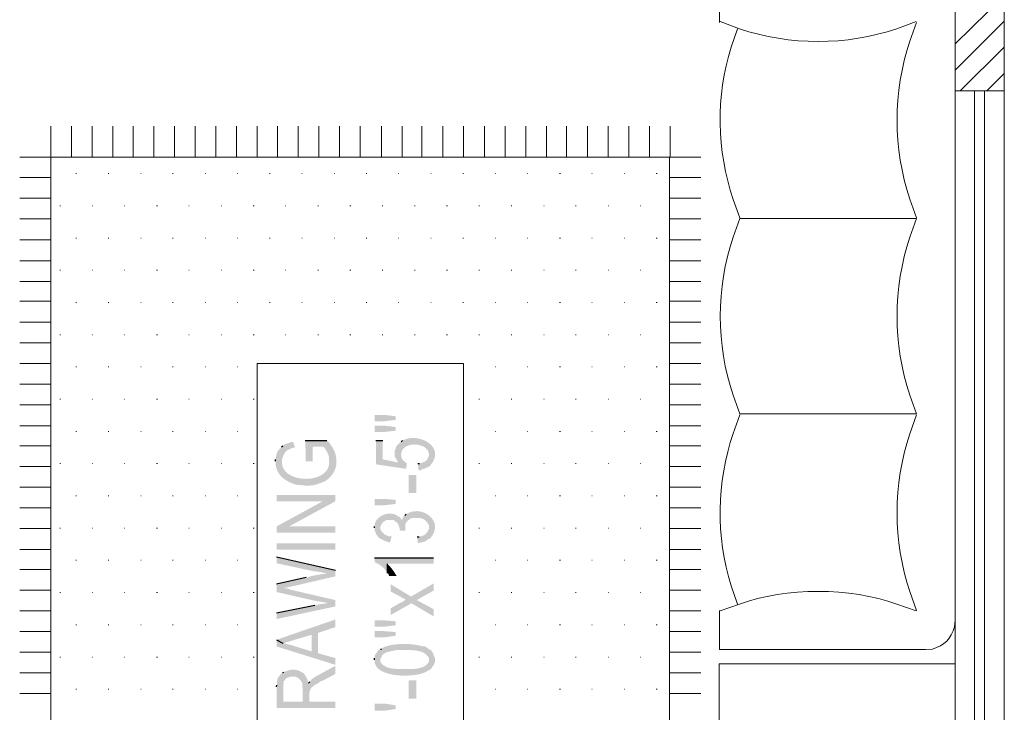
# Model space of a CAD drawing. Header units: millimetres. Extents: x 5 to 204, y 5 to 291.
# Tile 28 of 52: x 142 to 179, y 139 to 164. Entities that reach past the tile are written whole.
import ezdxf

# ---------------------------------------------------------------- set-up
doc = ezdxf.new("R2010")
doc.units = ezdxf.units.MM
doc.header["$MEASUREMENT"] = 0
doc.layers.get('0').update_dxf_attribs({"linetype": 'CONTINUOUS'})

msp = doc.modelspace()

# ---------------------------------------------------------------- hatches: boundary and pattern name
at = {"true_color": 0x000006}
for points in [[(155.536, 149.811), (155.536, 149.579), (155.9, 149.579), (156.313, 149.629), (156.313, 149.761), (155.9, 149.811)], [(155.536, 149.414), (155.536, 149.182), (155.9, 149.182), (156.313, 149.231), (156.313, 149.364), (155.9, 149.414)], [(152.988, 148.867), (153.004, 148.106), (153.252, 148.106), (153.252, 148.636), (153.666, 148.636), (153.666, 148.636), (153.678, 148.619), (153.691, 148.602), (153.703, 148.585), (153.715, 148.567), (153.727, 148.549), (153.739, 148.531), (153.75, 148.512), (153.762, 148.494), (153.772, 148.475), (153.783, 148.456), (153.793, 148.436), (153.802, 148.417), (153.811, 148.397), (153.82, 148.377), (153.828, 148.357), (153.835, 148.337), (153.842, 148.316), (153.847, 148.296), (153.852, 148.276), (153.857, 148.255), (153.86, 148.235), (153.862, 148.214), (153.864, 148.193), (153.864, 148.173), (153.864, 148.173), (153.864, 148.123), (153.898, 148.752), (153.782, 148.867)], [(155.585, 148.867), (155.585, 147.991), (156.694, 147.825), (156.727, 148.024), (156.694, 148.04), (156.694, 148.04), (156.68, 148.054), (156.666, 148.067), (156.653, 148.079), (156.641, 148.09), (156.63, 148.1), (156.619, 148.11), (156.609, 148.119), (156.599, 148.128), (156.59, 148.137), (156.581, 148.146), (156.573, 148.155), (156.566, 148.164), (156.559, 148.174), (156.552, 148.184), (156.546, 148.194), (156.541, 148.206), (156.536, 148.218), (156.531, 148.231), (156.527, 148.245), (156.523, 148.261), (156.52, 148.278), (156.517, 148.296), (156.514, 148.316), (156.512, 148.338), (156.512, 148.338), (156.512, 148.818), (156.479, 148.801), (156.429, 148.752), (156.413, 148.057), (155.833, 148.173), (155.833, 148.867)], [(156.512, 148.818), (156.512, 148.338), (156.512, 148.355), (156.512, 148.355), (156.517, 148.414), (156.531, 148.468), (156.555, 148.517), (156.586, 148.56), (156.623, 148.598), (156.668, 148.631), (156.717, 148.659), (156.77, 148.682), (156.828, 148.699), (156.888, 148.711), (156.95, 148.719), (157.012, 148.721), (157.075, 148.718), (157.138, 148.709), (157.199, 148.696), (157.257, 148.678), (157.312, 148.655), (157.364, 148.627), (157.41, 148.594), (157.45, 148.556), (157.484, 148.513), (157.511, 148.465), (157.529, 148.412), (157.538, 148.355), (157.538, 148.355), (157.554, 147.924), (157.604, 147.957), (157.604, 147.974), (157.604, 147.974), (157.664, 148.056), (157.71, 148.136), (157.741, 148.215), (157.759, 148.291), (157.764, 148.364), (157.758, 148.435), (157.741, 148.502), (157.714, 148.567), (157.677, 148.627), (157.632, 148.683), (157.58, 148.735), (157.521, 148.783), (157.456, 148.825), (157.387, 148.862), (157.312, 148.894), (157.235, 148.92), (157.155, 148.94), (157.073, 148.954), (156.991, 148.96), (156.908, 148.96), (156.827, 148.953), (156.747, 148.938), (156.669, 148.915), (156.595, 148.884), (156.595, 148.884), (156.562, 148.867)], [(151.895, 148.106), (151.895, 147.974), (151.895, 147.974), (151.905, 147.921), (151.918, 147.871), (151.933, 147.823), (151.951, 147.776), (151.971, 147.732), (151.994, 147.69), (152.019, 147.65), (152.047, 147.612), (152.076, 147.576), (152.108, 147.541), (152.141, 147.508), (152.177, 147.478), (152.214, 147.448), (152.252, 147.421), (152.293, 147.395), (152.334, 147.371), (152.377, 147.348), (152.421, 147.327), (152.467, 147.307), (152.513, 147.289), (152.56, 147.272), (152.608, 147.257), (152.657, 147.242), (152.706, 147.229), (152.706, 147.229), (152.839, 147.229), (152.888, 147.213), (152.888, 147.213), (152.911, 147.213), (152.933, 147.213), (152.954, 147.212), (152.975, 147.212), (152.996, 147.211), (153.017, 147.211), (153.037, 147.211), (153.057, 147.21), (153.076, 147.21), (153.096, 147.21), (153.115, 147.21), (153.134, 147.211), (153.153, 147.211), (153.173, 147.212), (153.192, 147.214), (153.211, 147.215), (153.23, 147.217), (153.249, 147.22), (153.268, 147.223), (153.288, 147.226), (153.307, 147.23), (153.327, 147.235), (153.348, 147.24), (153.368, 147.246), (153.368, 147.246), (153.401, 147.246), (153.467, 147.279), (153.467, 147.279), (153.492, 147.287), (153.515, 147.295), (153.537, 147.302), (153.558, 147.309), (153.578, 147.316), (153.597, 147.322), (153.616, 147.329), (153.634, 147.336), (153.651, 147.343), (153.668, 147.35), (153.685, 147.358), (153.701, 147.366), (153.717, 147.374), (153.733, 147.384), (153.748, 147.393), (153.764, 147.404), (153.78, 147.416), (153.795, 147.428), (153.811, 147.441), (153.828, 147.456), (153.844, 147.472), (153.862, 147.489), (153.879, 147.507), (153.898, 147.527), (153.898, 147.527), (153.98, 147.61), (153.997, 147.66), (154.013, 147.66), (154.046, 147.726), (154.046, 147.726), (154.066, 147.766), (154.083, 147.806), (154.097, 147.848), (154.109, 147.89), (154.119, 147.933), (154.126, 147.976), (154.131, 148.02), (154.134, 148.064), (154.134, 148.108), (154.132, 148.153), (154.129, 148.197), (154.123, 148.241), (154.115, 148.285), (154.106, 148.328), (154.094, 148.371), (154.081, 148.413), (154.066, 148.455), (154.049, 148.496), (154.03, 148.536), (154.01, 148.575), (153.988, 148.613), (153.965, 148.649), (153.94, 148.685), (153.914, 148.719), (153.914, 148.719), (153.898, 148.752), (153.864, 148.123), (153.864, 148.123), (153.865, 148.016), (153.847, 147.918), (153.812, 147.83), (153.761, 147.752), (153.697, 147.682), (153.621, 147.622), (153.535, 147.572), (153.44, 147.53), (153.338, 147.498), (153.231, 147.475), (153.121, 147.461), (153.008, 147.457), (152.896, 147.461), (152.785, 147.475), (152.677, 147.498), (152.574, 147.53), (152.477, 147.57), (152.389, 147.62), (152.311, 147.679), (152.244, 147.747), (152.191, 147.823), (152.152, 147.909), (152.131, 148.003), (152.127, 148.106), (152.127, 148.106), (152.111, 148.636), (152.077, 148.586), (152.077, 148.586), (152.062, 148.576), (152.047, 148.564), (152.033, 148.552), (152.02, 148.54), (152.009, 148.527), (151.998, 148.513), (151.988, 148.499), (151.979, 148.484), (151.97, 148.47), (151.963, 148.454), (151.956, 148.439), (151.949, 148.423), (151.943, 148.407), (151.938, 148.39), (151.933, 148.374), (151.928, 148.357), (151.923, 148.34), (151.919, 148.323), (151.915, 148.306), (151.911, 148.289), (151.907, 148.272), (151.903, 148.256), (151.9, 148.239), (151.895, 148.222), (151.895, 148.222), (151.895, 148.173)], [(152.111, 148.636), (152.127, 148.106), (152.127, 148.173), (152.127, 148.173), (152.141, 148.206), (152.154, 148.238), (152.165, 148.267), (152.176, 148.294), (152.186, 148.319), (152.196, 148.342), (152.206, 148.364), (152.216, 148.383), (152.226, 148.402), (152.236, 148.419), (152.248, 148.435), (152.259, 148.45), (152.272, 148.464), (152.287, 148.477), (152.302, 148.49), (152.32, 148.502), (152.339, 148.514), (152.36, 148.526), (152.383, 148.538), (152.409, 148.55), (152.437, 148.563), (152.469, 148.575), (152.503, 148.589), (152.541, 148.603), (152.541, 148.603), (152.607, 148.603), (152.541, 148.818), (152.491, 148.818), (152.491, 148.818), (152.479, 148.814), (152.466, 148.81), (152.453, 148.805), (152.44, 148.801), (152.427, 148.797), (152.414, 148.793), (152.401, 148.788), (152.388, 148.784), (152.374, 148.78), (152.361, 148.775), (152.347, 148.771), (152.334, 148.766), (152.32, 148.761), (152.307, 148.757), (152.294, 148.752), (152.28, 148.747), (152.267, 148.742), (152.254, 148.736), (152.241, 148.731), (152.228, 148.726), (152.215, 148.72), (152.202, 148.714), (152.189, 148.708), (152.177, 148.702), (152.177, 148.702), (152.16, 148.669)], [(156.28, 148.404), (156.28, 148.272), (156.313, 148.222), (156.346, 148.173), (156.363, 148.123), (156.413, 148.057), (156.429, 148.752), (156.346, 148.669), (156.33, 148.636), (156.313, 148.57), (156.28, 148.52), (156.28, 148.454)], [(157.124, 148.024), (157.157, 147.775), (157.24, 147.775), (157.273, 147.809), (157.405, 147.842), (157.455, 147.875), (157.521, 147.891), (157.554, 147.924), (157.538, 148.355), (157.538, 148.338), (157.538, 148.338), (157.532, 148.314), (157.525, 148.292), (157.519, 148.271), (157.512, 148.252), (157.506, 148.234), (157.498, 148.217), (157.491, 148.202), (157.483, 148.187), (157.475, 148.174), (157.466, 148.162), (157.457, 148.15), (157.447, 148.139), (157.436, 148.129), (157.425, 148.12), (157.412, 148.111), (157.399, 148.103), (157.385, 148.095), (157.37, 148.087), (157.354, 148.079), (157.337, 148.071), (157.319, 148.064), (157.299, 148.056), (157.279, 148.048), (157.256, 148.04), (157.256, 148.04), (157.19, 148.024)], [(156.793, 147.593), (156.793, 146.932), (157.074, 146.932), (157.074, 147.593)], [(151.929, 146.865), (151.929, 146.634), (154.096, 146.634), (154.096, 146.865)], [(156.313, 146.534), (155.9, 146.485), (155.536, 146.485), (155.536, 146.716), (155.9, 146.716), (156.313, 146.683)], [(151.929, 145.707), (152.392, 145.707), (154.096, 146.634), (153.633, 146.634)], [(155.536, 145.657), (155.536, 145.558), (155.569, 145.492), (155.602, 145.409), (155.651, 145.343), (155.668, 145.31), (155.718, 145.277), (155.751, 145.244), (155.751, 145.707), (155.784, 145.773), (155.817, 145.806), (155.833, 145.873), (155.867, 145.873), (155.933, 145.922), (155.966, 145.939), (156.214, 145.939), (156.264, 145.922), (156.264, 145.922), (156.274, 145.911), (156.283, 145.901), (156.293, 145.893), (156.301, 145.886), (156.31, 145.88), (156.317, 145.875), (156.325, 145.87), (156.332, 145.866), (156.339, 145.863), (156.346, 145.859), (156.353, 145.856), (156.359, 145.852), (156.365, 145.847), (156.371, 145.842), (156.377, 145.836), (156.383, 145.829), (156.388, 145.821), (156.394, 145.811), (156.4, 145.799), (156.405, 145.785), (156.411, 145.769), (156.417, 145.751), (156.423, 145.731), (156.429, 145.707), (156.429, 145.707), (156.462, 145.641), (156.462, 145.575), (156.462, 146.055), (156.413, 146.071), (156.413, 146.071), (156.376, 146.098), (156.338, 146.121), (156.298, 146.14), (156.256, 146.155), (156.213, 146.166), (156.169, 146.174), (156.124, 146.177), (156.079, 146.178), (156.033, 146.175), (155.988, 146.168), (155.944, 146.159), (155.9, 146.146), (155.857, 146.13), (155.815, 146.111), (155.775, 146.089), (155.737, 146.064), (155.701, 146.036), (155.668, 146.006), (155.637, 145.973), (155.61, 145.938), (155.586, 145.9), (155.565, 145.86), (155.548, 145.818), (155.536, 145.773), (155.536, 145.773), (155.536, 145.707)], [(156.462, 145.558), (156.694, 145.542), (156.661, 145.558), (156.661, 145.691), (156.644, 146.104), (156.578, 146.055), (156.562, 145.988), (156.545, 145.939), (156.495, 146.005), (156.462, 146.055), (156.462, 145.575)], [(156.644, 146.104), (156.661, 145.691), (156.661, 145.79), (156.661, 145.79), (156.669, 145.804), (156.679, 145.819), (156.689, 145.834), (156.699, 145.848), (156.71, 145.863), (156.722, 145.877), (156.734, 145.891), (156.747, 145.905), (156.761, 145.918), (156.774, 145.931), (156.789, 145.944), (156.804, 145.955), (156.819, 145.966), (156.834, 145.977), (156.85, 145.986), (156.867, 145.995), (156.883, 146.002), (156.9, 146.009), (156.918, 146.014), (156.935, 146.018), (156.953, 146.021), (156.971, 146.023), (156.99, 146.023), (157.008, 146.022), (157.008, 146.022), (157.124, 146.022), (157.124, 146.022), (157.149, 146.021), (157.173, 146.019), (157.197, 146.016), (157.22, 146.012), (157.243, 146.007), (157.266, 146), (157.287, 145.993), (157.309, 145.984), (157.329, 145.974), (157.349, 145.964), (157.368, 145.952), (157.387, 145.939), (157.404, 145.925), (157.421, 145.91), (157.437, 145.894), (157.453, 145.877), (157.467, 145.859), (157.48, 145.84), (157.492, 145.82), (157.504, 145.799), (157.514, 145.778), (157.523, 145.755), (157.531, 145.732), (157.538, 145.707), (157.538, 145.707), (157.538, 145.244), (157.571, 145.277), (157.604, 145.277), (157.637, 145.343), (157.637, 145.343), (157.684, 145.417), (157.72, 145.491), (157.743, 145.563), (157.756, 145.634), (157.758, 145.703), (157.751, 145.77), (157.735, 145.835), (157.71, 145.896), (157.678, 145.954), (157.639, 146.008), (157.593, 146.058), (157.542, 146.104), (157.486, 146.145), (157.425, 146.181), (157.361, 146.211), (157.294, 146.235), (157.224, 146.253), (157.153, 146.265), (157.081, 146.269), (157.008, 146.265), (156.936, 146.254), (156.864, 146.235), (156.795, 146.207), (156.727, 146.17), (156.727, 146.17), (156.694, 146.154)], [(151.929, 145.707), (151.929, 145.475), (154.096, 145.475), (154.096, 145.707), (152.392, 145.707)], [(155.751, 145.244), (155.8, 145.227), (155.867, 145.194), (155.9, 145.178), (156.098, 145.111), (156.164, 145.343), (156.049, 145.343), (155.982, 145.376), (155.9, 145.409), (155.867, 145.459), (155.833, 145.459), (155.817, 145.492), (155.784, 145.542), (155.751, 145.608), (155.751, 145.657)], [(157.108, 145.327), (157.124, 145.095), (157.157, 145.095), (157.157, 145.095), (157.172, 145.099), (157.186, 145.103), (157.201, 145.106), (157.216, 145.109), (157.231, 145.112), (157.246, 145.116), (157.261, 145.119), (157.276, 145.122), (157.291, 145.125), (157.306, 145.129), (157.321, 145.132), (157.335, 145.136), (157.349, 145.141), (157.364, 145.145), (157.378, 145.15), (157.391, 145.156), (157.405, 145.162), (157.418, 145.169), (157.431, 145.177), (157.443, 145.185), (157.455, 145.194), (157.466, 145.204), (157.478, 145.215), (157.488, 145.227), (157.488, 145.227), (157.538, 145.244), (157.538, 145.657), (157.538, 145.624), (157.538, 145.624), (157.528, 145.604), (157.518, 145.585), (157.509, 145.567), (157.5, 145.55), (157.491, 145.533), (157.482, 145.518), (157.473, 145.503), (157.464, 145.489), (157.455, 145.476), (157.446, 145.463), (157.436, 145.451), (157.426, 145.44), (157.415, 145.43), (157.404, 145.42), (157.392, 145.41), (157.38, 145.401), (157.366, 145.393), (157.352, 145.385), (157.336, 145.377), (157.319, 145.37), (157.302, 145.363), (157.282, 145.356), (157.262, 145.349), (157.24, 145.343), (157.24, 145.343), (157.174, 145.327)], [(151.929, 145.078), (151.929, 144.847), (154.096, 144.847), (154.096, 145.078)], [(151.929, 144.582), (151.929, 144.35), (153.318, 144.052), (153.318, 144.052), (153.334, 144.052), (153.35, 144.051), (153.368, 144.05), (153.386, 144.049), (153.406, 144.047), (153.426, 144.044), (153.447, 144.041), (153.468, 144.038), (153.49, 144.035), (153.512, 144.031), (153.534, 144.028), (153.556, 144.024), (153.578, 144.019), (153.6, 144.015), (153.622, 144.01), (153.643, 144.006), (153.664, 144.001), (153.684, 143.997), (153.703, 143.992), (153.721, 143.987), (153.738, 143.983), (153.754, 143.978), (153.769, 143.974), (153.782, 143.97), (153.782, 143.97), (154.096, 143.87), (154.096, 144.102)], [(155.536, 144.549), (155.536, 144.4), (155.585, 144.367), (155.585, 144.367), (155.606, 144.358), (155.626, 144.349), (155.646, 144.339), (155.665, 144.329), (155.684, 144.317), (155.703, 144.306), (155.722, 144.294), (155.74, 144.281), (155.757, 144.268), (155.775, 144.254), (155.792, 144.241), (155.809, 144.226), (155.825, 144.212), (155.841, 144.197), (155.857, 144.181), (155.872, 144.166), (155.887, 144.15), (155.902, 144.134), (155.916, 144.118), (155.93, 144.102), (155.944, 144.085), (155.957, 144.069), (155.97, 144.052), (155.982, 144.036), (155.982, 144.036), (156.015, 143.986), (156.015, 144.334), (157.703, 144.334), (157.703, 144.549)], [(156.015, 143.986), (156.049, 143.953), (156.065, 143.887), (156.346, 143.887), (156.33, 143.904), (156.33, 143.904), (156.325, 143.915), (156.319, 143.927), (156.311, 143.942), (156.302, 143.957), (156.292, 143.974), (156.281, 143.991), (156.269, 144.009), (156.257, 144.028), (156.244, 144.047), (156.23, 144.067), (156.216, 144.087), (156.202, 144.106), (156.187, 144.126), (156.172, 144.145), (156.158, 144.164), (156.144, 144.182), (156.129, 144.199), (156.116, 144.215), (156.103, 144.231), (156.09, 144.244), (156.078, 144.257), (156.067, 144.268), (156.057, 144.277), (156.049, 144.284), (156.049, 144.284), (156.015, 144.334)], [(151.929, 143.589), (152.193, 143.44), (152.458, 143.49), (154.096, 143.87), (153.782, 143.97), (153.782, 143.97), (153.76, 143.968), (153.736, 143.965), (153.711, 143.962), (153.684, 143.959), (153.656, 143.955), (153.627, 143.951), (153.596, 143.947), (153.565, 143.943), (153.533, 143.938), (153.5, 143.933), (153.467, 143.928), (153.434, 143.922), (153.401, 143.916), (153.368, 143.91), (153.336, 143.904), (153.304, 143.897), (153.272, 143.891), (153.242, 143.884), (153.212, 143.876), (153.184, 143.869), (153.157, 143.861), (153.132, 143.854), (153.108, 143.846), (153.087, 143.837), (153.087, 143.837), (153.021, 143.837)], [(151.929, 143.589), (151.929, 143.291), (153.385, 142.96), (153.782, 142.894), (154.096, 142.762), (154.096, 142.994), (152.458, 143.374), (152.425, 143.374), (152.392, 143.407), (152.326, 143.424), (152.259, 143.424), (152.193, 143.44)], [(156.131, 142.696), (156.131, 142.447), (156.892, 142.878), (157.223, 143.076), (157.703, 143.341), (157.703, 143.606), (156.876, 143.126), (156.694, 142.994), (156.661, 142.994), (156.628, 142.977), (156.562, 142.927), (156.512, 142.911)], [(156.131, 143.573), (156.131, 143.308), (156.512, 143.109), (156.545, 143.076), (156.628, 143.043), (156.694, 142.994), (156.876, 143.126)], [(151.929, 142.53), (151.929, 142.299), (154.096, 142.762), (153.782, 142.894), (153.765, 142.878), (153.765, 142.878), (153.751, 142.874), (153.736, 142.87), (153.721, 142.867), (153.706, 142.865), (153.691, 142.862), (153.676, 142.86), (153.66, 142.859), (153.645, 142.857), (153.63, 142.855), (153.614, 142.854), (153.599, 142.852), (153.583, 142.851), (153.568, 142.849), (153.552, 142.847), (153.537, 142.846), (153.521, 142.843), (153.506, 142.841), (153.491, 142.838), (153.475, 142.835), (153.46, 142.831), (153.445, 142.827), (153.43, 142.823), (153.416, 142.817), (153.401, 142.812), (153.401, 142.812), (153.335, 142.812)], [(156.892, 142.878), (157.703, 142.398), (157.703, 142.663), (157.091, 142.994)], [(151.929, 141.537), (152.16, 141.405), (152.193, 141.405), (152.243, 141.422), (152.309, 141.455), (152.342, 141.455), (152.607, 141.537), (153.219, 141.719), (153.219, 141.107), (153.451, 141.786), (154.096, 142.001), (154.096, 142.282)], [(155.536, 142.249), (155.536, 142.017), (155.9, 142.017), (156.313, 142.067), (156.313, 142.216), (155.9, 142.249)], [(151.929, 141.537), (151.929, 141.289), (154.096, 140.611), (154.096, 140.859), (153.451, 141.041), (153.451, 141.786), (153.219, 141.107), (152.574, 141.306), (152.574, 141.306), (152.558, 141.312), (152.542, 141.317), (152.526, 141.322), (152.511, 141.327), (152.497, 141.331), (152.482, 141.335), (152.468, 141.339), (152.454, 141.343), (152.441, 141.346), (152.427, 141.349), (152.414, 141.352), (152.4, 141.355), (152.387, 141.359), (152.373, 141.362), (152.36, 141.365), (152.346, 141.368), (152.332, 141.372), (152.318, 141.376), (152.304, 141.38), (152.289, 141.384), (152.274, 141.389), (152.258, 141.394), (152.243, 141.399), (152.226, 141.405), (152.226, 141.405), (152.16, 141.405)], [(155.536, 141.852), (155.536, 141.62), (155.9, 141.62), (156.313, 141.686), (156.313, 141.819), (155.9, 141.852)], [(155.751, 141.19), (155.751, 140.793), (155.751, 140.842), (155.784, 140.876), (155.8, 140.942), (155.8, 140.942), (155.814, 140.957), (155.826, 140.971), (155.837, 140.983), (155.847, 140.993), (155.856, 141.002), (155.864, 141.009), (155.872, 141.016), (155.878, 141.021), (155.884, 141.025), (155.89, 141.029), (155.896, 141.032), (155.902, 141.035), (155.907, 141.037), (155.913, 141.04), (155.92, 141.042), (155.927, 141.045), (155.934, 141.048), (155.942, 141.051), (155.951, 141.055), (155.962, 141.06), (155.973, 141.066), (155.986, 141.073), (156, 141.081), (156.015, 141.091), (156.015, 141.091), (156.049, 141.091), (156.098, 141.107), (156.098, 141.107), (156.113, 141.109), (156.128, 141.112), (156.142, 141.115), (156.157, 141.118), (156.173, 141.121), (156.188, 141.124), (156.203, 141.128), (156.219, 141.131), (156.235, 141.135), (156.25, 141.138), (156.266, 141.141), (156.282, 141.144), (156.298, 141.147), (156.315, 141.15), (156.331, 141.153), (156.347, 141.155), (156.363, 141.157), (156.38, 141.158), (156.396, 141.159), (156.413, 141.16), (156.429, 141.16), (156.446, 141.16), (156.462, 141.159), (156.479, 141.157), (156.479, 141.157), (156.727, 141.157), (156.727, 141.157), (156.765, 141.157), (156.803, 141.156), (156.841, 141.156), (156.88, 141.154), (156.919, 141.152), (156.958, 141.15), (156.998, 141.146), (157.036, 141.142), (157.075, 141.137), (157.113, 141.13), (157.151, 141.123), (157.188, 141.113), (157.225, 141.103), (157.26, 141.091), (157.294, 141.077), (157.328, 141.061), (157.36, 141.044), (157.39, 141.024), (157.419, 141.003), (157.447, 140.979), (157.472, 140.953), (157.496, 140.924), (157.518, 140.893), (157.538, 140.859), (157.538, 140.859), (157.538, 140.412), (157.604, 140.462), (157.637, 140.495), (157.654, 140.545), (157.703, 140.578), (157.72, 140.627), (157.753, 140.694), (157.753, 140.876), (157.72, 140.942), (157.703, 140.991), (157.687, 141.041), (157.654, 141.091), (157.62, 141.14), (157.571, 141.173), (157.521, 141.19), (157.472, 141.24), (157.389, 141.289), (157.339, 141.289), (157.273, 141.306), (157.24, 141.322), (157.174, 141.322), (157.108, 141.339), (157.108, 141.339), (157.065, 141.347), (157.019, 141.354), (156.971, 141.36), (156.92, 141.366), (156.867, 141.371), (156.813, 141.375), (156.757, 141.377), (156.7, 141.379), (156.642, 141.38), (156.583, 141.38), (156.524, 141.379), (156.464, 141.376), (156.405, 141.372), (156.346, 141.367), (156.288, 141.361), (156.23, 141.354), (156.174, 141.345), (156.119, 141.334), (156.065, 141.322), (156.014, 141.309), (155.965, 141.294), (155.918, 141.278), (155.874, 141.259), (155.833, 141.24), (155.833, 141.24), (155.8, 141.223), (155.784, 141.19)], [(155.536, 140.793), (155.536, 140.776), (155.536, 140.776), (155.542, 140.693), (155.565, 140.618), (155.603, 140.55), (155.654, 140.488), (155.717, 140.434), (155.792, 140.386), (155.876, 140.345), (155.968, 140.31), (156.068, 140.281), (156.173, 140.257), (156.282, 140.239), (156.394, 140.226), (156.508, 140.218), (156.622, 140.215), (156.735, 140.217), (156.846, 140.222), (156.953, 140.232), (157.055, 140.246), (157.151, 140.263), (157.239, 140.284), (157.318, 140.308), (157.387, 140.334), (157.444, 140.364), (157.488, 140.396), (157.488, 140.396), (157.538, 140.412), (157.538, 140.809), (157.538, 140.776), (157.521, 140.71), (157.521, 140.71), (157.503, 140.68), (157.482, 140.653), (157.459, 140.628), (157.433, 140.604), (157.404, 140.583), (157.374, 140.564), (157.342, 140.547), (157.308, 140.532), (157.273, 140.518), (157.237, 140.506), (157.199, 140.496), (157.161, 140.487), (157.123, 140.479), (157.084, 140.473), (157.045, 140.468), (157.006, 140.464), (156.968, 140.461), (156.93, 140.459), (156.893, 140.458), (156.857, 140.457), (156.822, 140.458), (156.789, 140.459), (156.757, 140.46), (156.727, 140.462), (156.727, 140.462), (156.562, 140.462), (156.562, 140.462), (156.526, 140.462), (156.49, 140.462), (156.453, 140.462), (156.415, 140.462), (156.377, 140.463), (156.339, 140.464), (156.301, 140.466), (156.263, 140.468), (156.225, 140.472), (156.187, 140.476), (156.15, 140.482), (156.113, 140.489), (156.076, 140.497), (156.041, 140.507), (156.006, 140.519), (155.972, 140.533), (155.939, 140.549), (155.908, 140.567), (155.877, 140.587), (155.849, 140.609), (155.822, 140.635), (155.796, 140.662), (155.772, 140.693), (155.751, 140.727), (155.751, 140.727), (155.751, 141.19), (155.685, 141.157), (155.685, 141.157), (155.676, 141.149), (155.668, 141.14), (155.661, 141.131), (155.653, 141.122), (155.645, 141.114), (155.638, 141.104), (155.631, 141.095), (155.624, 141.086), (155.617, 141.076), (155.61, 141.067), (155.604, 141.057), (155.598, 141.047), (155.592, 141.037), (155.586, 141.027), (155.58, 141.017), (155.574, 141.007), (155.569, 140.997), (155.564, 140.987), (155.558, 140.977), (155.554, 140.967), (155.549, 140.956), (155.544, 140.946), (155.54, 140.936), (155.536, 140.925), (155.536, 140.925), (155.536, 140.859)], [(153.103, 139.932), (153.136, 139.519), (153.136, 139.585), (153.153, 139.651), (153.186, 139.734), (153.236, 139.8), (153.302, 139.833), (153.318, 139.866), (153.451, 139.932), (153.567, 140.015), (153.633, 140.032), (154.096, 140.28), (154.096, 140.578), (153.517, 140.263), (153.517, 140.263), (153.506, 140.257), (153.495, 140.251), (153.484, 140.245), (153.472, 140.238), (153.46, 140.232), (153.447, 140.226), (153.435, 140.219), (153.422, 140.213), (153.409, 140.206), (153.396, 140.199), (153.383, 140.192), (153.37, 140.185), (153.357, 140.177), (153.345, 140.17), (153.332, 140.162), (153.32, 140.154), (153.308, 140.146), (153.296, 140.138), (153.285, 140.129), (153.274, 140.12), (153.263, 140.111), (153.254, 140.101), (153.244, 140.092), (153.236, 140.081), (153.236, 140.081), (153.219, 140.081), (153.186, 140.032), (153.153, 139.982)], [(151.929, 139.8), (151.929, 139.022), (154.096, 139.022), (154.096, 139.254), (153.136, 139.254), (153.136, 139.519), (153.136, 139.519), (153.136, 139.55), (153.136, 139.582), (153.135, 139.614), (153.134, 139.646), (153.133, 139.679), (153.131, 139.712), (153.129, 139.745), (153.126, 139.778), (153.122, 139.811), (153.118, 139.844), (153.113, 139.877), (153.107, 139.91), (153.101, 139.942), (153.093, 139.974), (153.085, 140.006), (153.075, 140.037), (153.064, 140.068), (153.053, 140.098), (153.04, 140.128), (153.025, 140.157), (153.01, 140.185), (152.993, 140.212), (152.974, 140.238), (152.954, 140.263), (152.954, 140.263), (152.921, 140.313), (152.888, 139.254), (152.177, 139.254), (152.177, 139.8), (152.16, 140.33), (152.094, 140.28), (152.094, 140.28), (152.076, 140.259), (152.06, 140.24), (152.046, 140.223), (152.034, 140.208), (152.022, 140.195), (152.013, 140.184), (152.004, 140.174), (151.997, 140.165), (151.99, 140.156), (151.985, 140.148), (151.98, 140.141), (151.976, 140.133), (151.973, 140.125), (151.97, 140.117), (151.967, 140.108), (151.965, 140.097), (151.963, 140.086), (151.961, 140.073), (151.959, 140.058), (151.957, 140.041), (151.955, 140.022), (151.952, 140.001), (151.949, 139.976), (151.945, 139.949), (151.945, 139.949), (151.945, 139.866)], [(152.16, 140.33), (152.177, 139.8), (152.177, 139.883), (152.193, 139.949), (152.193, 140.015), (152.243, 140.048), (152.259, 140.098), (152.392, 140.164), (152.458, 140.181), (152.623, 140.181), (152.657, 140.164), (152.723, 140.131), (152.806, 140.048), (152.855, 139.982), (152.872, 139.949), (152.872, 139.817), (152.888, 139.75), (152.888, 139.254), (152.921, 140.313), (152.872, 140.33), (152.872, 140.33), (152.849, 140.345), (152.825, 140.36), (152.801, 140.373), (152.776, 140.385), (152.75, 140.395), (152.725, 140.405), (152.698, 140.412), (152.672, 140.419), (152.645, 140.424), (152.618, 140.428), (152.591, 140.431), (152.564, 140.433), (152.536, 140.433), (152.509, 140.433), (152.481, 140.431), (152.454, 140.428), (152.426, 140.423), (152.399, 140.418), (152.372, 140.411), (152.346, 140.404), (152.319, 140.395), (152.294, 140.385), (152.268, 140.375), (152.243, 140.363), (152.243, 140.363), (152.193, 140.346)], [(156.793, 140.048), (156.793, 139.37), (157.074, 139.37), (157.074, 140.048)], [(156.313, 138.989), (155.9, 138.923), (155.536, 138.923), (155.536, 139.188), (155.9, 139.188), (156.313, 139.122)]]:
    msp.add_hatch(color=0, dxfattribs=at).paths.add_polyline_path(points)

# ---------------------------------------------------------------- linework, layer by layer
at = {"color": 0, "linetype": 'Continuous', "lineweight": 9, "true_color": 0x767676}
for p, q in [((168.243, 164.289), (168.955, 164.024)), ((174.746, 164.024), (175.457, 164.289)), ((175.474, 164.256), (175.226, 163.561)), ((168.889, 164.024), (168.657, 163.346)), ((168.723, 157.736), (168.971, 157.058)), ((175.226, 157.753), (175.474, 157.058)), ((168.971, 157.041), (168.723, 156.346)), ((175.474, 157.041), (175.226, 156.346)), ((168.723, 150.539), (168.971, 149.844)), ((175.226, 150.539), (175.474, 149.844)), ((168.971, 149.811), (168.723, 149.132)), ((175.474, 149.811), (175.226, 149.116)), ((168.657, 143.523), (168.889, 142.845)), ((175.226, 143.308), (175.474, 142.613)), ((168.955, 142.845), (168.243, 142.596)), ((175.457, 142.596), (174.746, 142.845)), ((176.864, 142.017), (176.897, 142.249)), ((175.805, 141.173), (176.053, 141.19))]:
    msp.add_line(p, q, dxfattribs=at)
at = {"color": 0, "linetype": 'Continuous', "lineweight": -2, "true_color": 0x000007}
for p, q in [((152.988, 148.867), (153.782, 148.867)), ((155.585, 148.867), (155.833, 148.867)), ((156.512, 148.818), (156.562, 148.867)), ((152.111, 148.636), (152.16, 148.669)), ((151.895, 148.106), (151.895, 148.173)), ((157.124, 148.024), (157.19, 148.024)), ((156.644, 146.104), (156.694, 146.154)), ((155.536, 145.657), (155.536, 145.707)), ((157.108, 145.327), (157.174, 145.327)), ((151.929, 144.582), (154.096, 144.102)), ((155.536, 144.549), (157.703, 144.549)), ((156.015, 143.986), (156.015, 144.334)), ((151.929, 143.589), (153.021, 143.837)), ((151.929, 142.53), (153.335, 142.812)), ((151.929, 141.537), (152.16, 141.405)), ((155.751, 141.19), (155.784, 141.19)), ((155.536, 140.793), (155.536, 140.859)), ((152.16, 140.33), (152.193, 140.346)), ((151.929, 139.8), (151.945, 139.866)), ((153.103, 139.932), (153.153, 139.982))]:
    msp.add_line(p, q, dxfattribs=at)
at = {"color": 0, "linetype": 'Continuous', "lineweight": 18, "true_color": 0x000007}
for points in [[(176.897, 161.741), (176.897, 174.746), (176.897, 174.746)], [(178.701, 161.741), (178.701, 174.746), (178.701, 174.746)], [(178.701, 161.741), (176.897, 161.741), (176.897, 161.741)]]:
    msp.add_lwpolyline(points, dxfattribs=at)
at = {"color": 0, "linetype": 'Continuous', "lineweight": 9, "true_color": 0x767676}
for points in [[(168.227, 164.256), (168.227, 165.695), (168.227, 165.695)], [(176.897, 142.249), (176.897, 164.62), (176.897, 164.62)], [(143.622, 159.292), (143.622, 160.433), (143.622, 160.433)], [(144.383, 159.292), (144.383, 160.433), (144.383, 160.433)], [(145.145, 159.292), (145.145, 160.433), (145.145, 160.433)], [(145.906, 159.292), (145.906, 160.433), (145.906, 160.433)], [(146.65, 159.292), (146.65, 160.433), (146.65, 160.433)], [(147.411, 159.292), (147.411, 160.433), (147.411, 160.433)], [(148.173, 159.292), (148.173, 160.433), (148.173, 160.433)], [(148.934, 159.292), (148.934, 160.433), (148.934, 160.433)], [(149.695, 159.292), (149.695, 160.433), (149.695, 160.433)], [(150.456, 159.292), (150.456, 160.433), (150.456, 160.433)], [(151.217, 159.292), (151.217, 160.433), (151.217, 160.433)], [(151.962, 159.292), (151.962, 160.433), (151.962, 160.433)], [(152.723, 159.292), (152.723, 160.433), (152.723, 160.433)], [(153.484, 159.292), (153.484, 160.433), (153.484, 160.433)], [(154.245, 159.292), (154.245, 160.433), (154.245, 160.433)], [(155.006, 159.292), (155.006, 160.433), (155.006, 160.433)], [(155.784, 159.292), (155.784, 160.433), (155.784, 160.433)], [(156.545, 159.292), (156.545, 160.433), (156.545, 160.433)], [(157.273, 159.292), (157.273, 160.433), (157.273, 160.433)], [(158.051, 159.292), (158.051, 160.433), (158.051, 160.433)], [(158.812, 159.292), (158.812, 160.433), (158.812, 160.433)], [(159.573, 159.292), (159.573, 160.433), (159.573, 160.433)], [(160.334, 159.292), (160.334, 160.433), (160.334, 160.433)], [(161.095, 159.292), (161.095, 160.433), (161.095, 160.433)], [(161.856, 159.292), (161.856, 160.433), (161.856, 160.433)], [(162.601, 159.292), (162.601, 160.433), (162.601, 160.433)], [(163.362, 159.292), (163.362, 160.433), (163.362, 160.433)], [(164.123, 159.292), (164.123, 160.433), (164.123, 160.433)], [(164.884, 159.292), (164.884, 160.433), (164.884, 160.433)], [(165.645, 159.292), (165.645, 160.433), (165.645, 160.433)], [(166.407, 159.292), (166.407, 160.433), (166.407, 160.433)], [(143.622, 159.292), (142.481, 159.292), (142.481, 159.292)], [(166.39, 159.292), (167.532, 159.292), (167.532, 159.292)], [(144.549, 158.696), (144.565, 158.696), (144.565, 158.696)], [(145.74, 158.696), (145.757, 158.696), (145.757, 158.696)], [(146.932, 158.696), (146.948, 158.696), (146.948, 158.696)], [(148.106, 158.696), (148.123, 158.696), (148.123, 158.696)], [(149.298, 158.696), (149.314, 158.696), (149.314, 158.696)], [(150.489, 158.696), (150.506, 158.696), (150.506, 158.696)], [(151.664, 158.696), (151.697, 158.696), (151.697, 158.696)], [(152.855, 158.696), (152.872, 158.696), (152.872, 158.696)], [(154.046, 158.696), (154.063, 158.696), (154.063, 158.696)], [(155.221, 158.696), (155.254, 158.696), (155.254, 158.696)], [(156.413, 158.696), (156.429, 158.696), (156.429, 158.696)], [(157.604, 158.696), (157.62, 158.696), (157.62, 158.696)], [(158.779, 158.696), (158.812, 158.696), (158.812, 158.696)], [(159.97, 158.696), (159.987, 158.696), (159.987, 158.696)], [(161.161, 158.696), (161.178, 158.696), (161.178, 158.696)], [(162.336, 158.696), (162.369, 158.696), (162.369, 158.696)], [(163.528, 158.696), (163.544, 158.696), (163.544, 158.696)], [(164.719, 158.696), (164.735, 158.696), (164.735, 158.696)], [(165.894, 158.696), (165.927, 158.696), (165.927, 158.696)], [(143.622, 158.547), (142.481, 158.547), (142.481, 158.547)], [(166.39, 158.547), (167.532, 158.547), (167.532, 158.547)], [(143.622, 157.786), (142.481, 157.786), (142.481, 157.786)], [(166.39, 157.786), (167.532, 157.786), (167.532, 157.786)], [(143.953, 157.505), (143.986, 157.505), (143.986, 157.505)], [(145.145, 157.505), (145.161, 157.505), (145.161, 157.505)], [(146.336, 157.505), (146.352, 157.505), (146.352, 157.505)], [(147.511, 157.505), (147.544, 157.505), (147.544, 157.505)], [(148.702, 157.505), (148.719, 157.505), (148.719, 157.505)], [(149.893, 157.505), (149.91, 157.505), (149.91, 157.505)], [(151.068, 157.505), (151.101, 157.505), (151.101, 157.505)], [(152.259, 157.505), (152.276, 157.505), (152.276, 157.505)], [(153.451, 157.505), (153.467, 157.505), (153.467, 157.505)], [(154.626, 157.505), (154.659, 157.505), (154.659, 157.505)], [(155.817, 157.505), (155.833, 157.505), (155.833, 157.505)], [(157.008, 157.505), (157.025, 157.505), (157.025, 157.505)], [(158.183, 157.505), (158.216, 157.505), (158.216, 157.505)], [(159.374, 157.505), (159.391, 157.505), (159.391, 157.505)], [(160.566, 157.505), (160.582, 157.505), (160.582, 157.505)], [(161.757, 157.505), (161.774, 157.505), (161.774, 157.505)], [(162.932, 157.505), (162.948, 157.505), (162.948, 157.505)], [(164.123, 157.505), (164.14, 157.505), (164.14, 157.505)], [(165.315, 157.505), (165.331, 157.505), (165.331, 157.505)], [(143.622, 157.025), (142.481, 157.025), (142.481, 157.025)], [(166.39, 157.025), (167.532, 157.025), (167.532, 157.025)], [(175.457, 157.041), (168.955, 157.041), (168.955, 157.041)], [(143.622, 156.247), (142.481, 156.247), (142.481, 156.247)], [(144.549, 156.313), (144.565, 156.313), (144.565, 156.313)], [(145.74, 156.313), (145.757, 156.313), (145.757, 156.313)], [(146.932, 156.313), (146.948, 156.313), (146.948, 156.313)], [(148.106, 156.313), (148.123, 156.313), (148.123, 156.313)], [(149.298, 156.313), (149.314, 156.313), (149.314, 156.313)], [(150.489, 156.313), (150.506, 156.313), (150.506, 156.313)], [(151.664, 156.313), (151.697, 156.313), (151.697, 156.313)], [(152.855, 156.313), (152.872, 156.313), (152.872, 156.313)], [(154.046, 156.313), (154.063, 156.313), (154.063, 156.313)], [(155.221, 156.313), (155.254, 156.313), (155.254, 156.313)], [(156.413, 156.313), (156.429, 156.313), (156.429, 156.313)], [(157.604, 156.313), (157.62, 156.313), (157.62, 156.313)], [(158.779, 156.313), (158.812, 156.313), (158.812, 156.313)], [(159.97, 156.313), (159.987, 156.313), (159.987, 156.313)], [(161.161, 156.313), (161.178, 156.313), (161.178, 156.313)], [(162.336, 156.313), (162.369, 156.313), (162.369, 156.313)], [(163.528, 156.313), (163.544, 156.313), (163.544, 156.313)], [(164.719, 156.313), (164.735, 156.313), (164.735, 156.313)], [(165.894, 156.313), (165.927, 156.313), (165.927, 156.313)], [(166.39, 156.247), (167.532, 156.247), (167.532, 156.247)], [(143.622, 155.486), (142.481, 155.486), (142.481, 155.486)], [(166.39, 155.486), (167.532, 155.486), (167.532, 155.486)], [(143.953, 155.139), (143.986, 155.139), (143.986, 155.139)], [(145.145, 155.139), (145.161, 155.139), (145.161, 155.139)], [(146.336, 155.139), (146.352, 155.139), (146.352, 155.139)], [(147.511, 155.139), (147.544, 155.139), (147.544, 155.139)], [(148.702, 155.139), (148.719, 155.139), (148.719, 155.139)], [(149.893, 155.139), (149.91, 155.139), (149.91, 155.139)], [(151.068, 155.139), (151.101, 155.139), (151.101, 155.139)], [(152.259, 155.139), (152.276, 155.139), (152.276, 155.139)], [(153.451, 155.139), (153.467, 155.139), (153.467, 155.139)], [(154.626, 155.139), (154.659, 155.139), (154.659, 155.139)], [(155.817, 155.139), (155.833, 155.139), (155.833, 155.139)], [(157.008, 155.139), (157.025, 155.139), (157.025, 155.139)], [(158.183, 155.139), (158.216, 155.139), (158.216, 155.139)], [(159.374, 155.139), (159.391, 155.139), (159.391, 155.139)], [(160.566, 155.139), (160.582, 155.139), (160.582, 155.139)], [(161.757, 155.139), (161.774, 155.139), (161.774, 155.139)], [(162.932, 155.139), (162.948, 155.139), (162.948, 155.139)], [(164.123, 155.139), (164.14, 155.139), (164.14, 155.139)], [(165.315, 155.139), (165.331, 155.139), (165.331, 155.139)], [(143.622, 154.725), (142.481, 154.725), (142.481, 154.725)], [(166.39, 154.725), (167.532, 154.725), (167.532, 154.725)], [(143.622, 153.997), (142.481, 153.997), (142.481, 153.997)], [(144.549, 153.947), (144.565, 153.947), (144.565, 153.947)], [(145.74, 153.947), (145.757, 153.947), (145.757, 153.947)], [(146.932, 153.947), (146.948, 153.947), (146.948, 153.947)], [(148.106, 153.947), (148.123, 153.947), (148.123, 153.947)], [(149.298, 153.947), (149.314, 153.947), (149.314, 153.947)], [(150.489, 153.947), (150.506, 153.947), (150.506, 153.947)], [(151.664, 153.947), (151.697, 153.947), (151.697, 153.947)], [(152.855, 153.947), (152.872, 153.947), (152.872, 153.947)], [(154.046, 153.947), (154.063, 153.947), (154.063, 153.947)], [(155.221, 153.947), (155.254, 153.947), (155.254, 153.947)], [(156.413, 153.947), (156.429, 153.947), (156.429, 153.947)], [(157.604, 153.947), (157.62, 153.947), (157.62, 153.947)], [(158.779, 153.947), (158.812, 153.947), (158.812, 153.947)], [(159.97, 153.947), (159.987, 153.947), (159.987, 153.947)], [(161.161, 153.947), (161.178, 153.947), (161.178, 153.947)], [(162.336, 153.947), (162.369, 153.947), (162.369, 153.947)], [(163.528, 153.947), (163.544, 153.947), (163.544, 153.947)], [(164.719, 153.947), (164.735, 153.947), (164.735, 153.947)], [(165.894, 153.947), (165.927, 153.947), (165.927, 153.947)], [(166.39, 153.997), (167.532, 153.997), (167.532, 153.997)], [(143.622, 153.219), (142.481, 153.219), (142.481, 153.219)], [(166.39, 153.219), (167.532, 153.219), (167.532, 153.219)], [(143.953, 152.756), (143.986, 152.756), (143.986, 152.756)], [(145.145, 152.756), (145.161, 152.756), (145.161, 152.756)], [(146.336, 152.756), (146.352, 152.756), (146.352, 152.756)], [(147.511, 152.756), (147.544, 152.756), (147.544, 152.756)], [(148.702, 152.756), (148.719, 152.756), (148.719, 152.756)], [(149.893, 152.756), (149.91, 152.756), (149.91, 152.756)], [(151.068, 152.756), (151.101, 152.756), (151.101, 152.756)], [(152.259, 152.756), (152.276, 152.756), (152.276, 152.756)], [(153.451, 152.756), (153.467, 152.756), (153.467, 152.756)], [(154.626, 152.756), (154.659, 152.756), (154.659, 152.756)], [(155.817, 152.756), (155.833, 152.756), (155.833, 152.756)], [(157.008, 152.756), (157.025, 152.756), (157.025, 152.756)], [(158.183, 152.756), (158.216, 152.756), (158.216, 152.756)], [(159.374, 152.756), (159.391, 152.756), (159.391, 152.756)], [(160.566, 152.756), (160.582, 152.756), (160.582, 152.756)], [(161.757, 152.756), (161.774, 152.756), (161.774, 152.756)], [(162.932, 152.756), (162.948, 152.756), (162.948, 152.756)], [(164.123, 152.756), (164.14, 152.756), (164.14, 152.756)], [(165.315, 152.756), (165.331, 152.756), (165.331, 152.756)], [(143.622, 152.458), (142.481, 152.458), (142.481, 152.458)], [(166.39, 152.458), (167.532, 152.458), (167.532, 152.458)], [(143.622, 151.697), (142.481, 151.697), (142.481, 151.697)], [(144.549, 151.581), (144.565, 151.581), (144.565, 151.581)], [(145.74, 151.581), (145.757, 151.581), (145.757, 151.581)], [(146.932, 151.581), (146.948, 151.581), (146.948, 151.581)], [(148.106, 151.581), (148.123, 151.581), (148.123, 151.581)], [(149.298, 151.581), (149.314, 151.581), (149.314, 151.581)], [(150.489, 151.581), (150.506, 151.581), (150.506, 151.581)], [(159.97, 151.581), (159.987, 151.581), (159.987, 151.581)], [(161.161, 151.581), (161.178, 151.581), (161.178, 151.581)], [(162.336, 151.581), (162.369, 151.581), (162.369, 151.581)], [(163.528, 151.581), (163.544, 151.581), (163.544, 151.581)], [(164.719, 151.581), (164.735, 151.581), (164.735, 151.581)], [(165.894, 151.581), (165.927, 151.581), (165.927, 151.581)], [(166.39, 151.697), (167.532, 151.697), (167.532, 151.697)], [(143.622, 150.936), (142.481, 150.936), (142.481, 150.936)], [(166.39, 150.936), (167.532, 150.936), (167.532, 150.936)], [(143.953, 150.39), (143.986, 150.39), (143.986, 150.39)], [(145.145, 150.39), (145.161, 150.39), (145.161, 150.39)], [(146.336, 150.39), (146.352, 150.39), (146.352, 150.39)], [(147.511, 150.39), (147.544, 150.39), (147.544, 150.39)], [(148.702, 150.39), (148.719, 150.39), (148.719, 150.39)], [(149.893, 150.39), (149.91, 150.39), (149.91, 150.39)], [(151.068, 150.39), (151.101, 150.39), (151.101, 150.39)], [(159.374, 150.39), (159.391, 150.39), (159.391, 150.39)], [(160.566, 150.39), (160.582, 150.39), (160.582, 150.39)], [(161.757, 150.39), (161.774, 150.39), (161.774, 150.39)], [(162.932, 150.39), (162.948, 150.39), (162.948, 150.39)], [(164.123, 150.39), (164.14, 150.39), (164.14, 150.39)], [(165.315, 150.39), (165.331, 150.39), (165.331, 150.39)], [(143.622, 150.175), (142.481, 150.175), (142.481, 150.175)], [(166.39, 150.175), (167.532, 150.175), (167.532, 150.175)], [(175.457, 149.844), (168.955, 149.844), (168.955, 149.844)], [(143.622, 149.414), (142.481, 149.414), (142.481, 149.414)], [(166.39, 149.414), (167.532, 149.414), (167.532, 149.414)], [(144.549, 149.198), (144.565, 149.198), (144.565, 149.198)], [(145.74, 149.198), (145.757, 149.198), (145.757, 149.198)], [(146.932, 149.198), (146.948, 149.198), (146.948, 149.198)], [(148.106, 149.198), (148.123, 149.198), (148.123, 149.198)], [(149.298, 149.198), (149.314, 149.198), (149.314, 149.198)], [(150.489, 149.198), (150.506, 149.198), (150.506, 149.198)], [(159.97, 149.198), (159.987, 149.198), (159.987, 149.198)], [(161.161, 149.198), (161.178, 149.198), (161.178, 149.198)], [(162.336, 149.198), (162.369, 149.198), (162.369, 149.198)], [(163.528, 149.198), (163.544, 149.198), (163.544, 149.198)], [(164.719, 149.198), (164.735, 149.198), (164.735, 149.198)], [(165.894, 149.198), (165.927, 149.198), (165.927, 149.198)], [(143.622, 148.669), (142.481, 148.669), (142.481, 148.669)], [(166.39, 148.669), (167.532, 148.669), (167.532, 148.669)], [(143.622, 147.908), (142.481, 147.908), (142.481, 147.908)], [(143.953, 148.024), (143.986, 148.024), (143.986, 148.024)], [(145.145, 148.024), (145.161, 148.024), (145.161, 148.024)], [(146.336, 148.024), (146.352, 148.024), (146.352, 148.024)], [(147.511, 148.024), (147.544, 148.024), (147.544, 148.024)], [(148.702, 148.024), (148.719, 148.024), (148.719, 148.024)], [(149.893, 148.024), (149.91, 148.024), (149.91, 148.024)], [(151.068, 148.024), (151.101, 148.024), (151.101, 148.024)], [(159.374, 148.024), (159.391, 148.024), (159.391, 148.024)], [(160.566, 148.024), (160.582, 148.024), (160.582, 148.024)], [(161.757, 148.024), (161.774, 148.024), (161.774, 148.024)], [(162.932, 148.024), (162.948, 148.024), (162.948, 148.024)], [(164.123, 148.024), (164.14, 148.024), (164.14, 148.024)], [(165.315, 148.024), (165.331, 148.024), (165.331, 148.024)], [(166.39, 147.908), (167.532, 147.908), (167.532, 147.908)], [(143.622, 147.147), (142.481, 147.147), (142.481, 147.147)], [(166.39, 147.147), (167.532, 147.147), (167.532, 147.147)], [(144.549, 146.832), (144.565, 146.832), (144.565, 146.832)], [(145.74, 146.832), (145.757, 146.832), (145.757, 146.832)], [(146.932, 146.832), (146.948, 146.832), (146.948, 146.832)], [(148.106, 146.832), (148.123, 146.832), (148.123, 146.832)], [(149.298, 146.832), (149.314, 146.832), (149.314, 146.832)], [(150.489, 146.832), (150.506, 146.832), (150.506, 146.832)], [(159.97, 146.832), (159.987, 146.832), (159.987, 146.832)], [(161.161, 146.832), (161.178, 146.832), (161.178, 146.832)], [(162.336, 146.832), (162.369, 146.832), (162.369, 146.832)], [(163.528, 146.832), (163.544, 146.832), (163.544, 146.832)], [(164.719, 146.832), (164.735, 146.832), (164.735, 146.832)], [(165.894, 146.832), (165.927, 146.832), (165.927, 146.832)], [(143.622, 146.386), (142.481, 146.386), (142.481, 146.386)], [(166.39, 146.386), (167.532, 146.386), (167.532, 146.386)], [(143.622, 145.624), (142.481, 145.624), (142.481, 145.624)], [(143.953, 145.641), (143.986, 145.641), (143.986, 145.641)], [(145.145, 145.641), (145.161, 145.641), (145.161, 145.641)], [(146.336, 145.641), (146.352, 145.641), (146.352, 145.641)], [(147.511, 145.641), (147.544, 145.641), (147.544, 145.641)], [(148.702, 145.641), (148.719, 145.641), (148.719, 145.641)], [(149.893, 145.641), (149.91, 145.641), (149.91, 145.641)], [(151.068, 145.641), (151.101, 145.641), (151.101, 145.641)], [(159.374, 145.641), (159.391, 145.641), (159.391, 145.641)], [(160.566, 145.641), (160.582, 145.641), (160.582, 145.641)], [(161.757, 145.641), (161.774, 145.641), (161.774, 145.641)], [(162.932, 145.641), (162.948, 145.641), (162.948, 145.641)], [(164.123, 145.641), (164.14, 145.641), (164.14, 145.641)], [(165.315, 145.641), (165.331, 145.641), (165.331, 145.641)], [(166.39, 145.624), (167.532, 145.624), (167.532, 145.624)], [(143.622, 144.863), (142.481, 144.863), (142.481, 144.863)], [(166.39, 144.863), (167.532, 144.863), (167.532, 144.863)], [(144.549, 144.466), (144.565, 144.466), (144.565, 144.466)], [(145.74, 144.466), (145.757, 144.466), (145.757, 144.466)], [(146.932, 144.466), (146.948, 144.466), (146.948, 144.466)], [(148.106, 144.466), (148.123, 144.466), (148.123, 144.466)], [(149.298, 144.466), (149.314, 144.466), (149.314, 144.466)], [(150.489, 144.466), (150.506, 144.466), (150.506, 144.466)], [(159.97, 144.466), (159.987, 144.466), (159.987, 144.466)], [(161.161, 144.466), (161.178, 144.466), (161.178, 144.466)], [(162.336, 144.466), (162.369, 144.466), (162.369, 144.466)], [(163.528, 144.466), (163.544, 144.466), (163.544, 144.466)], [(164.719, 144.466), (164.735, 144.466), (164.735, 144.466)], [(165.894, 144.466), (165.927, 144.466), (165.927, 144.466)], [(143.622, 144.119), (142.481, 144.119), (142.481, 144.119)], [(166.39, 144.119), (167.532, 144.119), (167.532, 144.119)], [(143.622, 143.358), (142.481, 143.358), (142.481, 143.358)], [(143.953, 143.275), (143.986, 143.275), (143.986, 143.275)], [(145.145, 143.275), (145.161, 143.275), (145.161, 143.275)], [(146.336, 143.275), (146.352, 143.275), (146.352, 143.275)], [(147.511, 143.275), (147.544, 143.275), (147.544, 143.275)], [(148.702, 143.275), (148.719, 143.275), (148.719, 143.275)], [(149.893, 143.275), (149.91, 143.275), (149.91, 143.275)], [(151.068, 143.275), (151.101, 143.275), (151.101, 143.275)], [(159.374, 143.275), (159.391, 143.275), (159.391, 143.275)], [(160.566, 143.275), (160.582, 143.275), (160.582, 143.275)], [(161.757, 143.275), (161.774, 143.275), (161.774, 143.275)], [(162.932, 143.275), (162.948, 143.275), (162.948, 143.275)], [(164.123, 143.275), (164.14, 143.275), (164.14, 143.275)], [(165.315, 143.275), (165.331, 143.275), (165.331, 143.275)], [(166.39, 143.358), (167.532, 143.358), (167.532, 143.358)], [(143.622, 142.596), (142.481, 142.596), (142.481, 142.596)], [(166.39, 142.596), (167.532, 142.596), (167.532, 142.596)], [(168.227, 141.173), (168.227, 142.613), (168.227, 142.613)], [(144.549, 142.083), (144.565, 142.083), (144.565, 142.083)], [(145.74, 142.083), (145.757, 142.083), (145.757, 142.083)], [(146.932, 142.083), (146.948, 142.083), (146.948, 142.083)], [(148.106, 142.083), (148.123, 142.083), (148.123, 142.083)], [(149.298, 142.083), (149.314, 142.083), (149.314, 142.083)], [(150.489, 142.083), (150.506, 142.083), (150.506, 142.083)], [(159.97, 142.083), (159.987, 142.083), (159.987, 142.083)], [(161.161, 142.083), (161.178, 142.083), (161.178, 142.083)], [(162.336, 142.083), (162.369, 142.083), (162.369, 142.083)], [(163.528, 142.083), (163.544, 142.083), (163.544, 142.083)], [(164.719, 142.083), (164.735, 142.083), (164.735, 142.083)], [(165.894, 142.083), (165.927, 142.083), (165.927, 142.083)], [(143.622, 141.835), (142.481, 141.835), (142.481, 141.835)], [(166.39, 141.835), (167.532, 141.835), (167.532, 141.835)], [(143.622, 141.074), (142.481, 141.074), (142.481, 141.074)], [(166.39, 141.074), (167.532, 141.074), (167.532, 141.074)], [(175.805, 141.173), (168.227, 141.173), (168.227, 141.173)], [(143.953, 140.892), (143.986, 140.892), (143.986, 140.892)], [(145.145, 140.892), (145.161, 140.892), (145.161, 140.892)], [(146.336, 140.892), (146.352, 140.892), (146.352, 140.892)], [(147.511, 140.892), (147.544, 140.892), (147.544, 140.892)], [(148.702, 140.892), (148.719, 140.892), (148.719, 140.892)], [(149.893, 140.892), (149.91, 140.892), (149.91, 140.892)], [(151.068, 140.892), (151.101, 140.892), (151.101, 140.892)], [(159.374, 140.892), (159.391, 140.892), (159.391, 140.892)], [(160.566, 140.892), (160.582, 140.892), (160.582, 140.892)], [(161.757, 140.892), (161.774, 140.892), (161.774, 140.892)], [(162.932, 140.892), (162.948, 140.892), (162.948, 140.892)], [(164.123, 140.892), (164.14, 140.892), (164.14, 140.892)], [(165.315, 140.892), (165.331, 140.892), (165.331, 140.892)], [(143.622, 140.313), (142.481, 140.313), (142.481, 140.313)], [(166.39, 140.313), (167.532, 140.313), (167.532, 140.313)], [(143.622, 139.552), (142.481, 139.552), (142.481, 139.552)], [(144.549, 139.717), (144.565, 139.717), (144.565, 139.717)], [(145.74, 139.717), (145.757, 139.717), (145.757, 139.717)], [(146.932, 139.717), (146.948, 139.717), (146.948, 139.717)], [(148.106, 139.717), (148.123, 139.717), (148.123, 139.717)], [(149.298, 139.717), (149.314, 139.717), (149.314, 139.717)], [(150.489, 139.717), (150.506, 139.717), (150.506, 139.717)], [(159.97, 139.717), (159.987, 139.717), (159.987, 139.717)], [(161.161, 139.717), (161.178, 139.717), (161.178, 139.717)], [(162.336, 139.717), (162.369, 139.717), (162.369, 139.717)], [(163.528, 139.717), (163.544, 139.717), (163.544, 139.717)], [(164.719, 139.717), (164.735, 139.717), (164.735, 139.717)], [(165.894, 139.717), (165.927, 139.717), (165.927, 139.717)], [(166.39, 139.552), (167.532, 139.552), (167.532, 139.552)]]:
    msp.add_lwpolyline(points, dxfattribs=at)
at = {"color": 0, "linetype": 'Continuous', "lineweight": 5, "true_color": 0x000005}
for points in [[(176.897, 163.461), (178.701, 165.248), (178.701, 165.248)], [(176.897, 162.502), (178.701, 164.305), (178.701, 164.305)], [(177.079, 161.741), (178.701, 163.346), (178.701, 163.346)], [(178.055, 161.741), (178.701, 162.369), (178.701, 162.369)]]:
    msp.add_lwpolyline(points, dxfattribs=at)
at = {"color": 0, "linetype": 'Continuous', "lineweight": 13, "true_color": 0x000004}
for points in [[(176.897, 161.741), (176.897, 131.461), (176.897, 131.461)], [(177.608, 161.741), (177.608, 131.461), (177.608, 131.461)], [(177.972, 161.741), (177.972, 131.461), (177.972, 131.461)], [(178.701, 161.741), (178.701, 131.461), (178.701, 131.461)]]:
    msp.add_lwpolyline(points, dxfattribs=at)
at = {"color": 0, "linetype": 'Continuous', "lineweight": 9, "true_color": 0x767676}
for points in [[(143.622, 159.292), (166.39, 159.292), (166.39, 125.123), (143.622, 125.123)], [(151.217, 151.697), (158.812, 151.697), (158.812, 132.702), (151.217, 132.702)], [(176.897, 131.99), (168.21, 131.99), (168.21, 140.644), (176.897, 140.644)]]:
    msp.add_lwpolyline(points, close=True, dxfattribs=at)
for points in [[(168.955, 164.024), (170.808, 163.395), (172.893, 163.395), (174.746, 164.024)], [(175.226, 163.561), (174.597, 161.691), (174.597, 159.623), (175.226, 157.753)], [(168.657, 163.346), (168.078, 161.542), (168.127, 159.54), (168.723, 157.736)], [(168.723, 156.346), (168.094, 154.477), (168.094, 152.408), (168.723, 150.539)], [(175.226, 156.346), (174.597, 154.477), (174.597, 152.408), (175.226, 150.539)], [(168.723, 149.132), (168.127, 147.329), (168.078, 145.343), (168.657, 143.523)], [(175.226, 149.116), (174.597, 147.246), (174.597, 145.178), (175.226, 143.308)], [(174.746, 142.845), (173.025, 143.473), (170.676, 143.473), (168.955, 142.845)], [(176.053, 141.19), (176.5, 141.322), (176.748, 141.571), (176.864, 142.017)]]:
    msp.add_open_spline(points, degree=3, dxfattribs=at)

doc.saveas('drawing.dxf')
